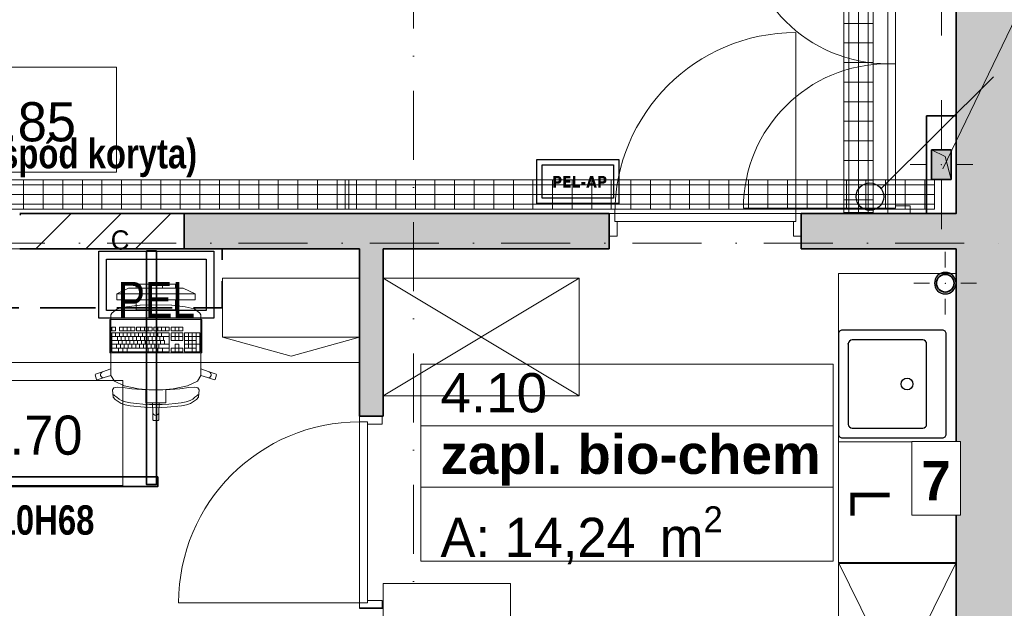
# Model space of a CAD drawing. Header units: millimetres. Extents: x 82175 to 237000, y 24756 to 471700.
# Tile 39 of 256: x 117380 to 122406, y 95414 to 98419. Entities that reach past the tile are written whole.
import ezdxf
from ezdxf.enums import TextEntityAlignment as Align
from ezdxf.lldxf.tags import DXFTag

# ---------------------------------------------------------------- set-up
doc = ezdxf.new("R2010")
doc.units = ezdxf.units.MM
for name, pattern in [('Krawędzie ukryte', [3.912222, 2.822222, -1.09]), ('Kropki i Kreski', [6.702778, 3.527778, -1.763889, 0, -1.411111]), ('thk_line_type', [945, 540, -405]), ('Wipeout_Contour', [1000, 0, -1000])]:
    doc.linetypes.add(name, pattern=pattern)
for name, color, linetype, lineweight in [('!! kanał podpoaraperowy z gniazdami', 6, 'Continuous', 35), ('#_EL - opis', 7, 'Continuous', 20), ('#EL-IT', 4, 'Continuous', 35), ('2DE_PRO_Cblf304L', 30, 'Continuous', 15), ('CP_DETAL', 33, 'Continuous', 9), ('\xa0♦IT - HDMI', 1, 'Continuous', 35), ('\xa0♦IT - opis', 3, 'SOLID', 30), ('\xa0♦IT_Opis', 7, 'Continuous', 20)]:
    doc.layers.add(name, color=color, linetype=linetype, lineweight=lineweight)
for name, color, linetype in [('#EL - PELAP', 196, 'Continuous'), ('#EL - Teletechnika', 3, 'Continuous'), ('- strefy pomieszczeń', 8, 'Continuous'), ('2D - Rysunki i Obrazki', 8, 'Continuous'), ('Drzwi Archicad', 8, 'Continuous'), ('Instalacje - Elektryczne', 1, 'Continuous'), ('Instalacje - Went_Klim', 8, 'Continuous'), ('Konstrukcja - Siatka mod', 8, 'Continuous'), ('Konstrukcja - Ściany działowe', 8, 'Continuous'), ('Konstrukcja - Ściany zewnętrzne', 8, 'Continuous'), ('Opisy - Etykiety', 8, 'Continuous'), ('PIONY INST', 8, 'Continuous'), ('Wnętrze - Umeblowanie', 8, 'Continuous'), ('Wnętrze - Wyposażenie', 8, 'Continuous'), ('z JAN', 8, 'Continuous')]:
    doc.layers.add(name, color=color, linetype=linetype)
doc.styles.add('CP_ATTR', font='ARIAL.TTF')
doc.styles.add('OP_100', font='ARIALN.TTF', dxfattribs={"width": 0.8, "height": 20})
doc.styles.get("Standard").update_dxf_attribs({"font": 'arial.ttf'})
doc.styles.add('STYL_AUTOMATYCZNY_1', font='arial.ttf')
doc.styles.add('STYL_AUTOMATYCZNY_11', font='txt')
doc.styles.add('STYL_AUTOMATYCZNY_2', font='arial.ttf')
doc.styles.add('STYL_AUTOMATYCZNY_5', font='txt')
doc.styles.add('STYL_AUTOMATYCZNY_6', font='txt')
doc.styles.add('STYL_AUTOMATYCZNY_8', font='txt')
tags = doc.linetypes.add('SOLID', pattern=[10, 10, 0]).pattern_tags.tags
tags[6:7] = [DXFTag(74, 4), DXFTag(75, 0), DXFTag(340, '0'), DXFTag(46, 0.0), DXFTag(50, 0.0), DXFTag(44, 0.0), DXFTag(45, 0.0)]
tags[4:5] = [DXFTag(74, 4), DXFTag(75, 0), DXFTag(340, '0'), DXFTag(46, 0.0), DXFTag(50, 0.0), DXFTag(44, 0.0), DXFTag(45, 0.0)]
pattern_1 = [(90, (-3e-14, 0), (-100, 6e-15), [])]

# ---------------------------------------------------------------- blocks, each defined once
blk = doc.blocks.new('PEl 2')
at = {"layer": '#EL - Teletechnika', "color": 1, "lineweight": 30}
blk.add_lwpolyline([(53978.4, 11970.9), (53390.4, 11970.9), (53390.4, 12311.9), (53978.4, 12311.9)], close=True, dxfattribs=at)
at = {"layer": '#EL - Teletechnika', "color": 7, "lineweight": 30}
blk.add_lwpolyline([(53939, 12010.2), (53429.7, 12010.2), (53429.7, 12272.5), (53939, 12272.5)], close=True, dxfattribs=at)
at = {"layer": '#EL - Teletechnika', "color": 1, "insert": (53684.4, 12064.5), "char_height": 20.791, "attachment_point": 5, "line_spacing_factor": 0.4}
blk.add_mtext('\\fArial Narrow|b0|i0;{\\H8.7679950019x;\\A1;PEL}\\A1;\\fTahoma|b1|i0|c238;\\P', dxfattribs=at)
blk = doc.blocks.new('2Dcblfmark100')
at = {"color": 3}
for p, q in [((-10, -50), (-10, 50)), ((10, -50), (10, 50))]:
    blk.add_line(p, q, dxfattribs=at)
blk = doc.blocks.new('2dcblf_korcf105v_b150_h105_5e1nhc4')
at = {"layer": 'CP_DETAL'}
h = blk.add_hatch(dxfattribs=at)
h.set_pattern_fill('_USER', color=256, scale=100, angle=90, style=0, pattern_type=0)
h.set_pattern_definition(pattern_1)
h.paths.add_polyline_path([(0, 75), (11800, 75), (11800, -75), (0, -75)])
for p, q in [((0, -75), (0, 75)), ((0, 75), (11800, 75)), ((0, -75), (11800, -75))]:
    blk.add_line(p, q)
for p, q in [((11800, 50), (0, 50)), ((0, 0), (11800, 0)), ((11800, -50), (0, -50))]:
    blk.add_line(p, q, dxfattribs=at)
at = {"yscale": 1.5}
blk.add_blockref('2Dcblfmark100', (3000, 0), dxfattribs=at)
at = {"linetype": 'ByBlock', "style": 'CP_ATTR', "flags": 9}
for tag in ['NAME', 'NUMBER', 'GROUP', 'ORDER-NO', 'PRODUCER', 'COUPLERS', 'MOUNTDIST', 'MOUNTINGS', 'OTHER', 'WEIGHT', 'DIVIDER', 'COVER']:
    blk.add_attdef(tag, text='', height=0.00005, dxfattribs=at).set_placement((-0.1, 0), align=Align.MIDDLE_LEFT)
blk = doc.blocks.new('16C009C')
blk.add_lwpolyline([(-39.6, -170.5), (-404.1, -170.5), (-404.1, 0), (-39.6, 0)], close=True)
at = {"insert": (-72.6, -86.7), "char_height": 60, "width": 184.866, "attachment_point": 6}
blk.add_mtext('\\fTahoma|b1|i0|c238;\\A1;PEL-AP', dxfattribs=at)
blk = doc.blocks.new('pel-ap')
at = {"layer": '#EL - PELAP', "color": 2}
blk.add_lwpolyline([(208.5, -209.4), (-209.7, -209.4), (-209.7, 14.9), (208.5, 14.9)], close=True, dxfattribs=at)
at = {"layer": '#EL - PELAP', "color": 2, "rotation": 359.9999999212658}
blk.add_blockref('16C009C', (221.2, -12), dxfattribs=at)
blk = doc.blocks.new('2dcblf_korcf105v_b150_h105_zevr6av')
at = {"layer": 'CP_DETAL'}
h = blk.add_hatch(dxfattribs=at)
h.set_pattern_fill('_USER', color=256, scale=100, angle=90, style=0, pattern_type=0)
h.set_pattern_definition(pattern_1)
h.paths.add_polyline_path([(0, 75), (1905, 75), (1905, -75), (0, -75)])
for p, q in [((0, -75), (0, 75)), ((0, 75), (1905, 75)), ((1905, -75), (1905, 75)), ((0, -75), (1905, -75))]:
    blk.add_line(p, q)
for p, q in [((1905, 50), (0, 50)), ((0, 0), (1905, 0)), ((1905, -50), (0, -50))]:
    blk.add_line(p, q, dxfattribs=at)
at = {"linetype": 'ByBlock', "style": 'CP_ATTR', "flags": 9}
for tag in ['NAME', 'NUMBER', 'GROUP', 'ORDER-NO', 'PRODUCER', 'COUPLERS', 'MOUNTDIST', 'MOUNTINGS', 'OTHER', 'WEIGHT', 'DIVIDER', 'COVER']:
    blk.add_attdef(tag, text='', height=0.00005, dxfattribs=at).set_placement((-0.1, 0), align=Align.MIDDLE_LEFT)

msp = doc.modelspace()

# ---------------------------------------------------------------- hatches: boundary and pattern name
at = {"layer": 'Konstrukcja - Ściany działowe', "linetype": 'Continuous', "lineweight": 13}
h = msp.add_hatch(dxfattribs=at)
h.set_pattern_fill('Bloczki_ceramiczne_0006', color=8, style=0, pattern_type=2)
h.set_pattern_definition([(45, (-135208.59, 381186.62), (-127.27922, 127.27922), [])])
h.paths.add_polyline_path([(117380, 97428.9), (117380, 97248.9), (118220, 97248.9), (118220, 97428.9)])
for points in [[(118220, 97248.9), (120390, 97248.9), (120390, 97428.9), (118220, 97428.9)], [(121370, 97248.9), (122160, 97248.9), (122160, 97428.9), (121370, 97428.9)], [(119115.4, 97248.9), (119115.4, 96394.4), (119235.4, 96394.4), (119235.4, 97248.9)]]:
    msp.add_hatch(color=8, dxfattribs=at).paths.add_polyline_path(points)
at = {"layer": 'Konstrukcja - Ściany zewnętrzne', "linetype": 'Continuous', "lineweight": 13}
msp.add_hatch(color=8, dxfattribs=at).paths.add_polyline_path([(122660, 92378.9), (122660, 105158.9), (122160, 105158.9), (122160, 92378.9)])
at = {"layer": 'PIONY INST', "linetype": 'Continuous', "lineweight": 25}
msp.add_hatch(color=8, dxfattribs=at).paths.add_polyline_path([(122035, 97753.9), (122035, 97603.9), (122135, 97603.9), (122135, 97753.9)])
at = {"layer": 'PIONY INST', "linetype": 'Continuous', "lineweight": 13}
h = msp.add_hatch(color=8, dxfattribs=at)
h.paths.add_polyline_path([(122050, 97073.9, 0.414214), (122105, 97018.9, 0.414214), (122160, 97073.9, 0.414214), (122105, 97128.9, 0.414214)])
h.paths.add_polyline_path([(122105, 97028.9, -1), (122105, 97118.9, -1)], flags=0)

# ---------------------------------------------------------------- linework, layer by layer
at = {"layer": '!! kanał podpoaraperowy z gniazdami'}
for points in [[(118028, 97238.4), (118028, 96045.5), (118078, 96045.5), (118078, 97238.4)], [(118085.2, 96085.5), (114148, 96085.5), (114148, 96035.5), (118085.2, 96035.5)]]:
    msp.add_lwpolyline(points, close=True, dxfattribs=at)
at = {"layer": '- strefy pomieszczeń', "color": 8, "linetype": 'Continuous', "lineweight": 13, "ltscale": 100}
for p, q in [((119428.3, 96660.5), (121533.3, 96660.5)), ((119428.3, 96346.2), (119428.3, 96660.5)), ((121533.3, 96660.5), (121533.3, 96346.2)), ((121533.3, 96346.2), (119428.3, 96346.2)), ((119428.3, 96346.2), (121533.3, 96346.2)), ((119428.3, 96032), (119428.3, 96346.2)), ((121533.3, 96346.2), (121533.3, 96032)), ((121533.3, 96032), (119428.3, 96032)), ((119428.3, 96032), (121533.3, 96032)), ((119428.3, 95655.5), (119428.3, 96032)), ((121533.3, 96032), (121533.3, 95655.5)), ((121533.3, 95655.5), (119428.3, 95655.5))]:
    msp.add_line(p, q, dxfattribs=at)
at = {"color": 8, "linetype": 'Continuous', "lineweight": 35, "ltscale": 100, "flags": 128}
for points in [[(118220, 97428.9), (117380, 97428.9)], [(117380, 97248.9), (118220, 97248.9)]]:
    msp.add_lwpolyline(points, dxfattribs=at)
at = {"layer": '2D - Rysunki i Obrazki', "color": 8, "linetype": 'Continuous', "lineweight": 13, "ltscale": 100}
for p, q in [((119235.4, 96498.9), (120235.4, 97098.9)), ((119235.4, 97098.9), (120235.4, 96498.9)), ((119115.4, 96798.9), (118415.4, 96798.9)), ((121560, 95648.7), (122160, 94428.9)), ((122160, 95648.7), (121560, 94428.9))]:
    msp.add_line(p, q, dxfattribs=at)
at = {"layer": '2D - Rysunki i Obrazki', "color": 8, "linetype": 'Continuous', "lineweight": 13, "ltscale": 100, "flags": 128}
for points in [[(122160, 96264.3), (121560, 96264.3), (121560, 97123.2), (122160, 97123.2)], [(119235.4, 97098.9), (120235.4, 97098.9), (120235.4, 96498.9), (119235.4, 96498.9)], [(122160, 96264.3), (122160, 95648.7), (121560, 95648.7), (121560, 96264.3)], [(122160, 95642.7), (122160, 94428.9), (121560, 94428.9), (121560, 95642.7)], [(119885.4, 95540.8), (119885.4, 94340.8), (119235.4, 94340.8), (119235.4, 95540.8)]]:
    msp.add_lwpolyline(points, close=True, dxfattribs=at)
at = {"layer": '2D - Rysunki i Obrazki', "color": 8, "linetype": 'thk_line_type', "lineweight": 13, "ltscale": 100, "flags": 128}
msp.add_lwpolyline([(118415.4, 97098.9), (118415.4, 96798.9), (118765.4, 96700.9), (119115.4, 96798.9), (119115.4, 97098.9)], close=True, dxfattribs=at)
at = {"layer": 'Drzwi Archicad', "color": 8, "linetype": 'Continuous', "lineweight": 13, "ltscale": 100}
for p, q in [((121811.6, 98193.9), (121811.6, 98930.9)), ((121851.6, 98930.9), (121851.6, 98193.9)), ((121342, 97428.9), (121342, 98352.9)), ((121811.6, 98193.9), (121811.6, 97456.9)), ((121851.6, 98193.9), (121811.6, 98193.9)), ((121851.6, 98193.9), (121811.6, 98193.9)), ((121851.6, 97456.9), (121851.6, 98193.9)), ((121851.6, 97456.9), (121851.6, 97468.9)), ((121851.6, 97468.9), (121926.6, 97468.9)), ((121926.6, 97468.9), (121926.6, 97428.9)), ((120418, 97428.9), (120390, 97428.9)), ((120390, 97428.9), (120390, 97313.9)), ((120418, 97388.9), (120418, 97428.9)), ((120418, 97428.9), (121342, 97428.9)), ((120418, 97388.9), (120418, 97428.9)), ((121811.6, 97456.9), (121074.6, 97456.9)), ((121370, 97428.9), (121342, 97428.9)), ((121342, 97428.9), (121342, 97388.9)), ((121342, 97428.9), (121342, 97388.9)), ((121370, 97313.9), (121370, 97428.9)), ((121811.6, 97428.9), (121811.6, 97456.9)), ((121811.6, 97456.9), (121851.6, 97456.9)), ((121811.6, 97456.9), (121851.6, 97456.9)), ((121926.6, 97428.9), (121811.6, 97428.9)), ((121811.6, 97428.9), (121826.6, 97428.9)), ((121811.6, 97428.9), (121826.6, 97428.9)), ((121826.6, 97428.9), (121841.6, 97428.9)), ((121826.6, 97428.9), (121841.6, 97428.9)), ((120430, 97388.9), (120418, 97388.9)), ((121342, 97388.9), (120418, 97388.9)), ((120430, 97313.9), (120430, 97388.9)), ((121342, 97388.9), (121330, 97388.9)), ((121330, 97388.9), (121330, 97313.9)), ((120390, 97313.9), (120430, 97313.9)), ((121330, 97313.9), (121370, 97313.9)), ((119115.4, 96366.4), (119115.4, 96394.4)), ((119115.4, 96394.4), (119230.4, 96394.4)), ((119155.4, 96366.4), (119115.4, 96366.4)), ((119115.4, 96366.4), (119115.4, 95442.4)), ((119155.4, 96366.4), (119115.4, 96366.4)), ((119155.4, 96354.4), (119155.4, 96366.4)), ((119155.4, 95442.4), (119155.4, 96366.4)), ((119230.4, 96394.4), (119230.4, 96354.4)), ((119230.4, 96354.4), (119155.4, 96354.4)), ((119155.4, 95442.4), (119155.4, 95454.4)), ((119155.4, 95454.4), (119230.4, 95454.4)), ((119230.4, 95454.4), (119230.4, 95414.4)), ((119115.4, 95442.4), (118191.4, 95442.4)), ((119115.4, 95414.4), (119115.4, 95442.4)), ((119115.4, 95442.4), (119155.4, 95442.4)), ((119115.4, 95442.4), (119155.4, 95442.4)), ((119230.4, 95414.4), (119115.4, 95414.4))]:
    msp.add_line(p, q, dxfattribs=at)
at = {"layer": 'Drzwi Archicad', "color": 8, "linetype": 'Continuous', "lineweight": 35, "ltscale": 100}
for p, q in [((120390, 97428.9), (120390, 97313.9)), ((120390, 97428.9), (120390, 97313.9)), ((121370, 97428.9), (121370, 97313.9)), ((121370, 97428.9), (121370, 97313.9)), ((121841.6, 97428.9), (121901.6, 97428.9)), ((121841.6, 97428.9), (121901.6, 97428.9)), ((120390, 97313.9), (120390, 97248.9)), ((121370, 97313.9), (121370, 97248.9)), ((119115.4, 96394.4), (119230.4, 96394.4)), ((119115.4, 96394.4), (119230.4, 96394.4)), ((119230.4, 96394.4), (119235.4, 96394.4)), ((119115.4, 95414.4), (119230.4, 95414.4)), ((119115.4, 95414.4), (119230.4, 95414.4)), ((119230.4, 95414.4), (119235.4, 95414.4))]:
    msp.add_line(p, q, dxfattribs=at)
at = {"layer": 'Drzwi Archicad', "color": 8, "linetype": 'Continuous', "lineweight": 13, "ltscale": 100}
for centre, radius, start, end in [((121811.6, 98930.9), 737, 180, 270), ((121342, 97428.9), 924, 90, 180), ((121811.6, 97456.9), 737, 90, 180), ((119115.4, 95442.4), 924, 90, 180)]:
    msp.add_arc(centre, radius, start, end, dxfattribs=at)
at = {"layer": 'Instalacje - Elektryczne', "color": 8, "linetype": 'Continuous', "lineweight": 0, "ltscale": 100}
for p, q in [((122085, 98588.9), (122085, 98338.9)), ((122085, 97758.9), (122085, 98008.9)), ((122005, 97678.9), (121925, 97678.9)), ((122165, 97678.9), (122245, 97678.9)), ((122085, 97598.9), (122085, 97348.9))]:
    msp.add_line(p, q, dxfattribs=at)
at = {"layer": 'Instalacje - Elektryczne', "linetype": 'Continuous', "lineweight": 0, "ltscale": 100}
for p, q in [((122085, 98588.9), (122085, 98338.9)), ((122085, 97758.9), (122085, 98008.9)), ((122005, 97678.9), (121925, 97678.9)), ((122165, 97678.9), (122245, 97678.9)), ((122085, 97598.9), (122085, 97348.9))]:
    msp.add_line(p, q, dxfattribs=at)
at = {"layer": 'Instalacje - Elektryczne', "color": 8, "linetype": 'Continuous', "lineweight": 35, "ltscale": 100, "flags": 128}
msp.add_lwpolyline([(122010, 97928.9), (122010, 97428.9), (122160, 97428.9), (122160, 97928.9)], close=True, dxfattribs=at)
at = {"layer": 'Instalacje - Elektryczne', "linetype": 'Continuous', "lineweight": 35, "ltscale": 100, "flags": 128}
msp.add_lwpolyline([(122010, 97928.9), (122010, 97428.9), (122160, 97428.9), (122160, 97928.9)], close=True, dxfattribs=at)
at = {"layer": 'Instalacje - Elektryczne', "color": 8, "linetype": 'Continuous', "lineweight": 0, "ltscale": 100}
msp.add_point((122085, 97678.9), dxfattribs=at)
at = {"layer": 'Instalacje - Elektryczne', "linetype": 'Continuous', "lineweight": 0, "ltscale": 100}
msp.add_point((122085, 97678.9), dxfattribs=at)
at = {"layer": 'Instalacje - Went_Klim', "color": 8, "linetype": 'Krawędzie ukryte', "lineweight": 35, "ltscale": 100, "flags": 128}
msp.add_lwpolyline([(117013.8, 97248.9), (118413.8, 97248.9), (118413.8, 96948.9), (117013.8, 96948.9)], close=True, dxfattribs=at)
at = {"layer": 'Konstrukcja - Siatka mod', "color": 8, "linetype": 'Kropki i Kreski', "lineweight": 13, "ltscale": 100}
for p, q in [((119390, 91000), (119390, 107964.8)), ((93022.5, 97278.9), (122467, 97278.9))]:
    msp.add_line(p, q, dxfattribs=at)
at = {"layer": 'Konstrukcja - Ściany działowe', "color": 8, "linetype": 'Continuous', "lineweight": 35, "ltscale": 100}
for p, q in [((118220, 97428.9), (118220, 97248.9)), ((120390, 97428.9), (120390, 97313.9)), ((121370, 97428.9), (121370, 97313.9)), ((121841.6, 97428.9), (121901.6, 97428.9)), ((120390, 97313.9), (120390, 97248.9)), ((121370, 97313.9), (121370, 97248.9)), ((119115.4, 96394.4), (119230.4, 96394.4)), ((119230.4, 96394.4), (119235.4, 96394.4)), ((119115.4, 95414.4), (119230.4, 95414.4)), ((119230.4, 95414.4), (119235.4, 95414.4))]:
    msp.add_line(p, q, dxfattribs=at)
at = {"layer": 'Konstrukcja - Ściany działowe', "color": 8, "linetype": 'Continuous', "lineweight": 13, "ltscale": 100}
for p, q in [((121811.6, 97428.9), (121826.6, 97428.9)), ((121826.6, 97428.9), (121841.6, 97428.9))]:
    msp.add_line(p, q, dxfattribs=at)
at = {"layer": 'Konstrukcja - Ściany działowe', "color": 8, "linetype": 'Continuous', "lineweight": 35, "ltscale": 100, "flags": 128}
for points in [[(120390, 97428.9), (118220, 97428.9)], [(122160, 97428.9), (121370, 97428.9)], [(118220, 97248.9), (119115.4, 97248.9)], [(119115.4, 97248.9), (119115.4, 96394.4)], [(119235.4, 96394.4), (119235.4, 97248.9)], [(119235.4, 97248.9), (120390, 97248.9)], [(121370, 97248.9), (122160, 97248.9)]]:
    msp.add_lwpolyline(points, dxfattribs=at)
at = {"layer": 'Konstrukcja - Ściany zewnętrzne', "color": 8, "linetype": 'Continuous', "lineweight": 35, "ltscale": 100, "flags": 128}
for points in [[(122160, 99608.9), (122160, 97428.9)], [(122160, 97248.9), (122160, 92378.9)]]:
    msp.add_lwpolyline(points, dxfattribs=at)
at = {"layer": 'Opisy - Etykiety', "color": 8, "linetype": 'Continuous', "lineweight": 20, "ltscale": 100}
for p, q in [((117873.4, 98176.6), (116842, 98176.6)), ((117873.4, 97640.2), (117873.4, 98176.6)), ((116842, 97640.2), (117873.4, 97640.2)), ((117906.5, 96577), (116875, 96577)), ((117906.5, 96040.6), (117906.5, 96577)), ((116875, 96040.6), (117906.5, 96040.6))]:
    msp.add_line(p, q, dxfattribs=at)
at = {"layer": 'PIONY INST', "color": 8, "linetype": 'Continuous', "lineweight": 0, "ltscale": 100}
for p, q in [((122085, 97758.9), (122085, 97838.9)), ((122005, 97678.9), (121925, 97678.9)), ((122165, 97678.9), (122245, 97678.9)), ((122085, 97598.9), (122085, 97518.9)), ((122105, 97153.9), (122105, 97233.9)), ((122025, 97073.9), (121945, 97073.9)), ((122185, 97073.9), (122265, 97073.9)), ((122105, 96993.9), (122105, 96913.9))]:
    msp.add_line(p, q, dxfattribs=at)
at = {"layer": 'PIONY INST', "color": 8, "linetype": 'Continuous', "lineweight": 35, "ltscale": 100, "flags": 128}
msp.add_lwpolyline([(122035, 97753.9), (122035, 97603.9), (122135, 97603.9), (122135, 97753.9)], close=True, dxfattribs=at)
at = {"layer": 'PIONY INST', "color": 8, "linetype": 'Continuous', "lineweight": 25, "ltscale": 100, "flags": 128}
msp.add_lwpolyline([(122050, 97073.9, 0.414214), (122105, 97018.9, 0.414214), (122160, 97073.9, 0.414214), (122105, 97128.9, 0.414214)], format="xyb", close=True, dxfattribs=at)
at = {"layer": 'PIONY INST', "color": 8, "linetype": 'Continuous', "lineweight": 35, "ltscale": 100, "flags": 128}
msp.add_lwpolyline([(122105, 97028.9, -1), (122105, 97118.9, -1)], format="xyb", close=True, dxfattribs=at)
at = {"layer": 'PIONY INST', "color": 8, "linetype": 'Continuous', "lineweight": 0, "ltscale": 100}
for p in [(122085, 97678.9), (122105, 97073.9)]:
    msp.add_point(p, dxfattribs=at)
at = {"layer": 'Wnętrze - Umeblowanie', "color": 8, "linetype": 'Continuous', "lineweight": 13, "ltscale": 100}
for p, q in [((118175.1, 97068.7), (117975.1, 97068.7)), ((117975.1, 97068.7), (117975.1, 97048.7)), ((118041.7, 97048.7), (118041.7, 97068.7)), ((118108.4, 97048.7), (118108.4, 97068.7)), ((118175.1, 97048.7), (118175.1, 97068.7)), ((117875.1, 97018.7), (117935.1, 97048.7)), ((118275.1, 97018.7), (117875.1, 97018.7)), ((117875.1, 97018.7), (117875.1, 96988.7)), ((117935.1, 97048.7), (118215.1, 97048.7)), ((117975.1, 97048.7), (118175.1, 97048.7)), ((118275.1, 97018.7), (118215.1, 97048.7)), ((118275.1, 96988.7), (118275.1, 97018.7)), ((117875.1, 96988.7), (118275.1, 96988.7)), ((117994, 96961.1), (117925.2, 96954)), ((118175.1, 96988.7), (117975.1, 96988.7)), ((117975.1, 96988.7), (117975.1, 96938.7)), ((117995, 96961.2), (117994, 96961.1)), ((118075.1, 96963.7), (117995, 96961.2)), ((118075.1, 96963.7), (118155.1, 96961.2)), ((118155.1, 96961.2), (118156.2, 96961.1)), ((118156.2, 96961.1), (118224.9, 96954)), ((118175.1, 96938.7), (118175.1, 96988.7)), ((117850.3, 96921.2), (117845.8, 96912.6)), ((117845.8, 96912.6), (117845.8, 96881.6)), ((117877.1, 96942.4), (117850.3, 96921.2)), ((117879.3, 96943.3), (117877.1, 96942.4)), ((117925.2, 96954), (117879.3, 96943.3)), ((117975.1, 96938.7), (118175.1, 96938.7)), ((118224.9, 96954), (118270.8, 96943.3)), ((118270.8, 96943.3), (118273, 96942.4)), ((118273, 96942.4), (118299.8, 96921.2)), ((118299.8, 96921.2), (118304.3, 96912.6)), ((118304.3, 96912.6), (118304.3, 96881.6)), ((117845.8, 96881.6), (117845.8, 96845.5)), ((118304.3, 96881.6), (118304.3, 96845.5)), ((117845.8, 96845.5), (117845.8, 96636.4)), ((117869.4, 96849.6), (117849.9, 96849.6)), ((117849.9, 96849.6), (117849.9, 96830.2)), ((117849.9, 96830.2), (117869.4, 96830.2)), ((118143.6, 96820.5), (117849.9, 96820.5)), ((117849.9, 96820.5), (117849.9, 96723.5)), ((117869.4, 96830.2), (117869.4, 96849.6)), ((117869.4, 96801.1), (117869.4, 96820.5)), ((117967.4, 96849.6), (117889, 96849.6)), ((117889, 96849.6), (117889, 96830.2)), ((117889, 96830.2), (117967.4, 96830.2)), ((117889, 96801.1), (117889, 96820.5)), ((117908.6, 96830.2), (117908.6, 96849.6)), ((117908.6, 96801.1), (117908.6, 96820.5)), ((117928.2, 96830.2), (117928.2, 96849.6)), ((117928.2, 96801.1), (117928.2, 96820.5)), ((117947.8, 96830.2), (117947.8, 96849.6)), ((117947.8, 96801.1), (117947.8, 96820.5)), ((117967.4, 96830.2), (117967.4, 96849.6)), ((117967.4, 96801.1), (117967.4, 96820.5)), ((118055.5, 96849.6), (117977.1, 96849.6)), ((117977.1, 96849.6), (117977.1, 96830.2)), ((117977.1, 96830.2), (118055.5, 96830.2)), ((117986.9, 96801.1), (117986.9, 96820.5)), ((117996.7, 96830.2), (117996.7, 96849.6)), ((118006.5, 96801.1), (118006.5, 96820.5)), ((118016.3, 96830.2), (118016.3, 96849.6)), ((118026.1, 96801.1), (118026.1, 96820.5)), ((118035.9, 96830.2), (118035.9, 96849.6)), ((118045.7, 96801.1), (118045.7, 96820.5)), ((118055.5, 96830.2), (118055.5, 96849.6)), ((118143.6, 96849.6), (118065.3, 96849.6)), ((118065.3, 96849.6), (118065.3, 96830.2)), ((118065.3, 96830.2), (118143.6, 96830.2)), ((118065.3, 96801.1), (118065.3, 96820.5)), ((118084.9, 96830.2), (118084.9, 96849.6)), ((118084.9, 96801.1), (118084.9, 96820.5)), ((118104.4, 96830.2), (118104.4, 96849.6)), ((118104.4, 96801.1), (118104.4, 96820.5)), ((118124, 96830.2), (118124, 96849.6)), ((118143.6, 96830.2), (118143.6, 96849.6)), ((118143.6, 96723.5), (118143.6, 96820.5)), ((118212.1, 96849.6), (118153.4, 96849.6)), ((118153.4, 96849.6), (118153.4, 96830.2)), ((118153.4, 96830.2), (118212.1, 96830.2)), ((118212.1, 96820.5), (118153.4, 96820.5)), ((118153.4, 96820.5), (118153.4, 96781.7)), ((118173, 96830.2), (118173, 96849.6)), ((118173, 96781.7), (118173, 96820.5)), ((118192.6, 96830.2), (118192.6, 96849.6)), ((118192.6, 96781.7), (118192.6, 96820.5)), ((118212.1, 96830.2), (118212.1, 96849.6)), ((118212.1, 96781.7), (118212.1, 96820.5)), ((118300.3, 96820.5), (118221.9, 96820.5)), ((118221.9, 96820.5), (118221.9, 96723.5)), ((118241.5, 96742.9), (118241.5, 96820.5)), ((118261.1, 96723.5), (118261.1, 96820.5)), ((118280.7, 96723.5), (118280.7, 96820.5)), ((118300.3, 96723.5), (118300.3, 96820.5)), ((118304.3, 96845.5), (118304.3, 96636.4)), ((117849.9, 96801.1), (118143.6, 96801.1)), ((117849.9, 96781.7), (118119.1, 96781.7)), ((117849.9, 96762.3), (118143.6, 96762.3)), ((117874.3, 96742.9), (117874.3, 96762.3)), ((117879.2, 96781.7), (117879.2, 96801.1)), ((117884.1, 96762.3), (117884.1, 96781.7)), ((117893.9, 96742.9), (117893.9, 96762.3)), ((117898.8, 96781.7), (117898.8, 96801.1)), ((117903.7, 96762.3), (117903.7, 96781.7)), ((117913.5, 96742.9), (117913.5, 96762.3)), ((117918.4, 96781.7), (117918.4, 96801.1)), ((117923.3, 96762.3), (117923.3, 96781.7)), ((117933.1, 96742.9), (117933.1, 96762.3)), ((117938, 96781.7), (117938, 96801.1)), ((117942.9, 96762.3), (117942.9, 96781.7)), ((117952.7, 96742.9), (117952.7, 96762.3)), ((117957.6, 96781.7), (117957.6, 96801.1)), ((117962.5, 96762.3), (117962.5, 96781.7)), ((117972.2, 96742.9), (117972.2, 96762.3)), ((117977.1, 96781.7), (117977.1, 96801.1)), ((117982, 96762.3), (117982, 96781.7)), ((117991.8, 96742.9), (117991.8, 96762.3)), ((117996.7, 96781.7), (117996.7, 96801.1)), ((118001.6, 96762.3), (118001.6, 96781.7)), ((118011.4, 96742.9), (118011.4, 96762.3)), ((118016.3, 96781.7), (118016.3, 96801.1)), ((118021.2, 96762.3), (118021.2, 96781.7)), ((118031, 96742.9), (118031, 96762.3)), ((118035.9, 96781.7), (118035.9, 96801.1)), ((118040.8, 96762.3), (118040.8, 96781.7)), ((118050.6, 96742.9), (118050.6, 96762.3)), ((118055.5, 96781.7), (118055.5, 96801.1)), ((118060.4, 96762.3), (118060.4, 96781.7)), ((118070.2, 96742.9), (118070.2, 96762.3)), ((118075.1, 96781.7), (118075.1, 96801.1)), ((118080, 96762.3), (118080, 96781.7)), ((118089.7, 96742.9), (118089.7, 96762.3)), ((118094.6, 96781.7), (118094.6, 96801.1)), ((118099.5, 96762.3), (118099.5, 96781.7)), ((118114.2, 96781.7), (118114.2, 96801.1)), ((118119.1, 96762.3), (118119.1, 96781.7)), ((118153.4, 96801.1), (118212.1, 96801.1)), ((118153.4, 96781.7), (118212.1, 96781.7)), ((118192.6, 96762.3), (118173, 96762.3)), ((118173, 96762.3), (118173, 96742.9)), ((118192.6, 96742.9), (118192.6, 96762.3)), ((118221.9, 96801.1), (118300.3, 96801.1)), ((118221.9, 96781.7), (118280.7, 96781.7)), ((118221.9, 96762.3), (118300.3, 96762.3)), ((117849.9, 96742.9), (118143.6, 96742.9)), ((117849.9, 96723.5), (118143.6, 96723.5)), ((117884.1, 96723.5), (117884.1, 96742.9)), ((117906.2, 96723.5), (117906.2, 96742.9)), ((117928.2, 96723.5), (117928.2, 96742.9)), ((118035.9, 96723.5), (118035.9, 96742.9)), ((118060.4, 96723.5), (118060.4, 96742.9)), ((118084.9, 96723.5), (118084.9, 96742.9)), ((118109.3, 96723.5), (118109.3, 96742.9)), ((118173, 96742.9), (118153.4, 96742.9)), ((118153.4, 96742.9), (118153.4, 96723.5)), ((118153.4, 96723.5), (118212.1, 96723.5)), ((118173, 96723.5), (118173, 96742.9)), ((118173, 96742.9), (118192.6, 96742.9)), ((118212.1, 96742.9), (118192.6, 96742.9)), ((118192.6, 96723.5), (118192.6, 96742.9)), ((118212.1, 96723.5), (118212.1, 96742.9)), ((118221.9, 96742.9), (118280.7, 96742.9)), ((118221.9, 96723.5), (118300.3, 96723.5)), ((117767, 96609.3), (117765.1, 96605.5)), ((117802.4, 96620.7), (117767, 96609.3)), ((117793.6, 96613.3), (117792, 96607.7)), ((117797.3, 96617.9), (117793.6, 96613.3)), ((117802.4, 96620.7), (117797.3, 96617.9)), ((117845.8, 96636.4), (117802.4, 96620.7)), ((117845.8, 96602.1), (117845.8, 96636.4)), ((118304.3, 96602.1), (118304.3, 96636.4)), ((118304.3, 96636.4), (118347.7, 96620.7)), ((118347.7, 96620.7), (118352.8, 96617.9)), ((118347.7, 96620.7), (118383.1, 96609.3)), ((118352.8, 96617.9), (118356.5, 96613.3)), ((118356.5, 96613.3), (118358.1, 96607.7)), ((118383.1, 96609.3), (118385.1, 96605.5)), ((117765.1, 96605.5), (117772.5, 96582.8)), ((117772.5, 96582.8), (117776.3, 96580.9)), ((117776.3, 96580.9), (117811.7, 96592.3)), ((117792, 96607.7), (117792.7, 96601.9)), ((117792.7, 96601.9), (117795.6, 96596.8)), ((117795.6, 96596.8), (117800.2, 96593.2)), ((117800.2, 96593.2), (117805.9, 96591.6)), ((117805.9, 96591.6), (117811.7, 96592.3)), ((117811.7, 96592.3), (117845.9, 96601.9)), ((117845.8, 96602.1), (117845.9, 96601.9)), ((117845.9, 96601.9), (117863.2, 96574.1)), ((117863.2, 96574.1), (117912.9, 96550.3)), ((118286.9, 96574.1), (118237.2, 96550.3)), ((118304.2, 96601.9), (118286.9, 96574.1)), ((118304.3, 96602.1), (118304.2, 96601.9)), ((118338.4, 96592.3), (118304.2, 96601.9)), ((118344.2, 96591.6), (118338.4, 96592.3)), ((118373.8, 96580.9), (118338.4, 96592.3)), ((118349.9, 96593.2), (118344.2, 96591.6)), ((118354.5, 96596.8), (118349.9, 96593.2)), ((118357.4, 96601.9), (118354.5, 96596.8)), ((118358.1, 96607.7), (118357.4, 96601.9)), ((118377.6, 96582.8), (118373.8, 96580.9)), ((118385.1, 96605.5), (118377.6, 96582.8)), ((117860.4, 96540.5), (117853.7, 96529)), ((117853.7, 96529), (117857, 96492.9)), ((117877.6, 96543.6), (117860.4, 96540.5)), ((117906.5, 96541), (117877.6, 96543.6)), ((117951.8, 96535.2), (117906.5, 96541)), ((117912.9, 96550.3), (117987.3, 96534.4)), ((118002.8, 96530.5), (117951.8, 96535.2)), ((117987.3, 96534.4), (118024.7, 96532)), ((118075.1, 96528.2), (118002.8, 96530.5)), ((118024.7, 96532), (118075.1, 96528.8)), ((118024.7, 96532), (118024.7, 96493.3)), ((118125.4, 96532), (118075.1, 96528.8)), ((118075.1, 96528.2), (118147.4, 96530.5)), ((118162.8, 96534.4), (118125.4, 96532)), ((118125.4, 96532), (118125.4, 96493.3)), ((118147.4, 96530.5), (118198.3, 96535.2)), ((118237.2, 96550.3), (118162.8, 96534.4)), ((118198.3, 96535.2), (118243.6, 96541)), ((118243.6, 96541), (118272.5, 96543.6)), ((118272.5, 96543.6), (118289.7, 96540.5)), ((118289.7, 96540.5), (118296.5, 96529)), ((118296.5, 96529), (118293.2, 96492.9)), ((117860, 96503.5), (117856.3, 96506.1)), ((117857, 96492.9), (117867.5, 96479.7)), ((117866.3, 96498.3), (117860, 96503.5)), ((117875.3, 96492.2), (117866.3, 96498.3)), ((117867.5, 96479.7), (117898.5, 96459.7)), ((117887, 96482.1), (117875.3, 96492.2)), ((117900.2, 96474.4), (117887, 96482.1)), ((117898.5, 96459.7), (117918.5, 96452.4)), ((117920.6, 96468.1), (117900.2, 96474.4)), ((117946.5, 96463.2), (117920.6, 96468.1)), ((117976.5, 96459.5), (117946.5, 96463.2)), ((118009, 96457), (117976.5, 96459.5)), ((118024.7, 96493.3), (118024.7, 96463.4)), ((118024.7, 96463.4), (118058.2, 96463.4)), ((118058.2, 96463.4), (118075.1, 96463.4)), ((118058.2, 96463.4), (118060, 96413.6)), ((118092, 96463.4), (118075.1, 96463.4)), ((118092, 96463.4), (118090.2, 96413.6)), ((118125.4, 96463.4), (118092, 96463.4)), ((118125.4, 96493.3), (118125.4, 96463.4)), ((118141.2, 96457), (118173.6, 96459.5)), ((118173.6, 96459.5), (118203.6, 96463.2)), ((118203.6, 96463.2), (118229.5, 96468.1)), ((118229.5, 96468.1), (118249.9, 96474.4)), ((118251.6, 96459.7), (118231.6, 96452.4)), ((118249.9, 96474.4), (118263.1, 96482.1)), ((118282.6, 96479.7), (118251.6, 96459.7)), ((118263.1, 96482.1), (118274.8, 96492.2)), ((118274.8, 96492.2), (118283.8, 96498.3)), ((118293.2, 96492.9), (118282.6, 96479.7)), ((118283.8, 96498.3), (118290.1, 96503.5)), ((118290.1, 96503.5), (118293.8, 96506.1)), ((117918.5, 96452.4), (117944.4, 96447.6)), ((117944.4, 96447.6), (118017.6, 96440.6)), ((118042.3, 96455.5), (118009, 96457)), ((118017.6, 96440.6), (118075.1, 96438.4)), ((118075.1, 96455), (118042.3, 96455.5)), ((118060, 96413.6), (118061.1, 96407.8)), ((118060, 96413.6), (118060, 96376.7)), ((118061.1, 96407.8), (118064.4, 96403)), ((118075.1, 96455), (118107.8, 96455.5)), ((118132.6, 96440.6), (118075.1, 96438.4)), ((118089, 96407.8), (118085.7, 96403)), ((118090.2, 96413.6), (118089, 96407.8)), ((118090.2, 96413.6), (118090.2, 96376.7)), ((118107.8, 96455.5), (118141.2, 96457)), ((118205.8, 96447.6), (118132.6, 96440.6)), ((118231.6, 96452.4), (118205.8, 96447.6)), ((118060, 96376.7), (118063, 96373.7)), ((118063, 96373.7), (118075.1, 96373.7)), ((118064.4, 96403), (118069.3, 96399.7)), ((118069.3, 96399.7), (118075.1, 96398.6)), ((118080.8, 96399.7), (118075.1, 96398.6)), ((118087.1, 96373.7), (118075.1, 96373.7)), ((118085.7, 96403), (118080.8, 96399.7)), ((118090.2, 96376.7), (118087.1, 96373.7))]:
    msp.add_line(p, q, dxfattribs=at)
at = {"layer": 'Wnętrze - Umeblowanie', "color": 8, "linetype": 'Continuous', "lineweight": 13, "ltscale": 100, "flags": 128}
for points in [[(117034.7, 97248.9), (119115.4, 97248.9), (119115.4, 96668.7), (117034.7, 96668.7)], [(117840.1, 96888.7), (117840.1, 96718.7), (118310.1, 96718.7), (118310.1, 96888.7)]]:
    msp.add_lwpolyline(points, close=True, dxfattribs=at)
at = {"layer": 'Wnętrze - Wyposażenie', "color": 8, "linetype": 'Continuous', "lineweight": 25, "ltscale": 100}
for p, q in [((121610, 96764.1), (121610, 96354.1)), ((121990, 96784.1), (121630, 96784.1)), ((122010, 96354.1), (122010, 96764.1)), ((121630, 96334.1), (121990, 96334.1))]:
    msp.add_line(p, q, dxfattribs=at)
at = {"layer": 'Wnętrze - Wyposażenie', "color": 8, "linetype": 'Continuous', "lineweight": 25, "ltscale": 100, "flags": 128}
msp.add_lwpolyline([(121560, 96814.1), (121560, 96304.1, 0.414214), (121580, 96284.1), (122090, 96284.1, 0.414214), (122110, 96304.1), (122110, 96814.1, 0.414214), (122090, 96834.1), (121580, 96834.1, 0.414214)], format="xyb", close=True, dxfattribs=at)
at = {"layer": 'Wnętrze - Wyposażenie', "color": 8, "linetype": 'Continuous', "lineweight": 25, "ltscale": 100}
msp.add_circle((121910, 96559.1), 30, dxfattribs=at)
for centre, start, end in [((121630, 96764.1), 90, 180), ((121990, 96764.1), 0, 90), ((121630, 96354.1), 180, 270), ((121990, 96354.1), 270, 0)]:
    msp.add_arc(centre, 20, start, end, dxfattribs=at)
msp.add_point((121610, 96764.1), dxfattribs=at)
at = {"layer": 'z JAN', "color": 8, "linetype": 'Continuous', "lineweight": 13, "ltscale": 100, "flags": 128}
msp.add_lwpolyline([(122135, 97753.9), (122035, 97753.9), (122105, 97720.4), (122135, 97603.9)], close=True, dxfattribs=at)
at = {"layer": '\xa0♦IT - opis', "color": 7, "linetype": 'Continuous', "lineweight": 0}
msp.add_line((122351.3, 98127.1), (121777.3, 97556.6), dxfattribs=at)
at = {"layer": '\xa0♦IT - opis', "color": 7}
msp.add_circle((121720.6, 97515.5), 70, dxfattribs=at)
at = {"layer": '\xa0♦IT_Opis', "color": 6}
msp.add_line((122854, 99237.7), (122092.1, 97658), dxfattribs=at)

# ---------------------------------------------------------------- block references
at = {"layer": '#EL-IT', "rotation": 360}
msp.add_blockref('pel-ap', (120230.1, 97689.7), dxfattribs=at)
at = {"layer": '2DE_PRO_Cblf304L'}
for name, p, rotation in [('2dcblf_korcf105v_b150_h105_zevr6av', (121662.2, 97435.5), 90), ('2dcblf_korcf105v_b150_h105_5e1nhc4', (122050.8, 97526.6), 180)]:
    msp.add_blockref(name, p, dxfattribs=dict(at, rotation=rotation))
at = {"layer": '\xa0♦IT - HDMI', "rotation": 360}
msp.add_blockref('PEl 2', (64393.3, 84924.7), dxfattribs=at)

# ---------------------------------------------------------------- texts
at = {"layer": '#_EL - opis', "char_height": 150, "width": 13225.251, "attachment_point": 1, "style": 'OP_100'}
for s, insert in [('\\fArial|b1|i0|c238|p34;koryto kablowe 150H100 montowane na wysokość 2,35m (spód koryta)', (112640.6, 97810.1)), ('\\fArial|b1|i0|c238|p34;kanał kablowy metalowy 210H68', (115180.6, 95940.1))]:
    msp.add_mtext(s, dxfattribs=dict(at, insert=insert))
at = {"layer": '- strefy pomieszczeń', "color": 8, "linetype": 'Continuous', "lineweight": 13, "char_height": 200, "attachment_point": 1}
for s, insert, style in [('\\A1;{\\pql;\\pt0,100;\\fArial|b0|i0|c238|p0;\\W1.000000;4.10\\fArial|b0|i0|c238|p0;\\W1.000000;\\A1{\\H.66x;\\S^  ;}\\fArial|b0|i0|c238|p0;\\W1.000000;\\fArial|b0|i0|c238|p0;\\W1.000000;\\A1{\\H.66x;\\S^  ;}}', (119528.3, 96614.8), 'STYL_AUTOMATYCZNY_1'), ('\\A1;{\\pql;\\pt0,100;\\fArial|b1|i0|c238|p0;\\W1.000000;zapl. bio-chem\\fArial|b1|i0|c238|p0;\\W1.000000;\\A1{\\H.66x;\\S^  ;}\\fArial|b1|i0|c238|p0;\\W1.000000;\\fArial|b1|i0|c238|p0;\\W1.000000;\\A1{\\H.66x;\\S^  ;}}', (119528.3, 96300.5), 'STYL_AUTOMATYCZNY_2'), ('\\A1;{\\pql;\\pt0,500;\\fGeneva CE|b0|i0|c0|p0;\\W1.000000;A: 14,24\\fGeneva CE|b0|i0|c0|p0;\\W1.000000;\\A1{\\H.66x;\\S^  ;}\\fGeneva CE|b0|i0|c0|p0;\\W1.000000; m\\fGeneva CE|b0|i0|c0|p0;\\W1.000000;\\A1{\\H.66x;\\S2^  ;}}', (119528.3, 95935), 'STYL_AUTOMATYCZNY_6')]:
    msp.add_mtext(s, dxfattribs=dict(at, insert=insert, style=style))
at = {"layer": '2D - Rysunki i Obrazki', "color": 8, "linetype": 'Continuous', "lineweight": 35, "insert": (117892.4, 97243.8), "char_height": 98.407, "attachment_point": 8, "style": 'STYL_AUTOMATYCZNY_8'}
msp.add_mtext('\\A1;{\\pqc;\\fF1|b0|i0|c0|p0;\\W1.000000;C}', dxfattribs=at)
at = {"layer": '2D - Rysunki i Obrazki', "color": 8, "linetype": 'Continuous', "lineweight": 13, "insert": (121620.5, 95952.5), "char_height": 200, "attachment_point": 8, "rotation": 270, "style": 'STYL_AUTOMATYCZNY_8'}
msp.add_mtext('\\A1;{\\pqc;\\fF1|b0|i0|c0|p0;\\W1.000000;L}', dxfattribs=at)
at = {"layer": '2D - Rysunki i Obrazki', "color": 8, "linetype": 'Continuous', "lineweight": 13, "insert": (120096, 94847.3), "char_height": 200, "attachment_point": 8, "rotation": 90, "line_spacing_factor": 1.148572, "style": 'STYL_AUTOMATYCZNY_8'}
msp.add_mtext('\\A1;{\\pqc;\\fF1|b0|i0|c0|p0;\\W1.000000;autoklaw\\P\\pqc;\\fF1|b0|i0|c0|p0;\\W1.000000;230\\fF1|b0|i0|c0|p0;\\W1.000000;V}', dxfattribs=at)
at = {"layer": 'Opisy - Etykiety', "color": 8, "linetype": 'Continuous', "lineweight": 20, "char_height": 200, "attachment_point": 4, "style": 'STYL_AUTOMATYCZNY_5'}
for s, insert in [('\\A1;{\\pql;\\fGeneva|b0|i0|c0|p0;\\W1.000000;h=\\fGeneva CE|b0|i0|c0|p0;\\W1.000000;2.\\fGeneva CE|b0|i0|c0|p0;\\W1.000000;85}', (116842, 97896.4)), ('\\A1;{\\pql;\\fGeneva|b0|i0|c0|p0;\\W1.000000;h=\\fGeneva CE|b0|i0|c0|p0;\\W1.000000;2.\\fGeneva CE|b0|i0|c0|p0;\\W1.000000;70}', (116875, 96296.9))]:
    msp.add_mtext(s, dxfattribs=dict(at, insert=insert))

# ---------------------------------------------------------------- next in the draw order: wipeouts: each hides what was drawn before it
at = {"color": 8, "linetype": 'Wipeout_Contour', "lineweight": 0, "ltscale": 466057.803077}
msp.add_wipeout([(121933.7, 95889.9), (122182.7, 95889.9), (122182.7, 96266.3), (121933.7, 96266.3)], dxfattribs=at).dxf.layer = '2D - Rysunki i Obrazki'

# ---------------------------------------------------------------- next in the draw order: linework, layer by layer
at = {"layer": '2D - Rysunki i Obrazki', "color": 8, "linetype": 'Continuous', "lineweight": 13, "ltscale": 100}
for p, q in [((122182.7, 96266.3), (121933.7, 96266.3)), ((121933.7, 96266.3), (121933.7, 95889.9)), ((122182.7, 95889.9), (122182.7, 96266.3)), ((121933.7, 95889.9), (122182.7, 95889.9))]:
    msp.add_line(p, q, dxfattribs=at)

# ---------------------------------------------------------------- next in the draw order: texts
at = {"layer": '2D - Rysunki i Obrazki', "color": 8, "linetype": 'Continuous', "lineweight": 13, "insert": (122058.2, 95966.3), "char_height": 200, "attachment_point": 8, "style": 'STYL_AUTOMATYCZNY_11'}
msp.add_mtext('\\A1;{\\pqc;\\fF1|b1|i0|c0|p0;\\W1.000000;7}', dxfattribs=at)

doc.saveas('drawing.dxf')
